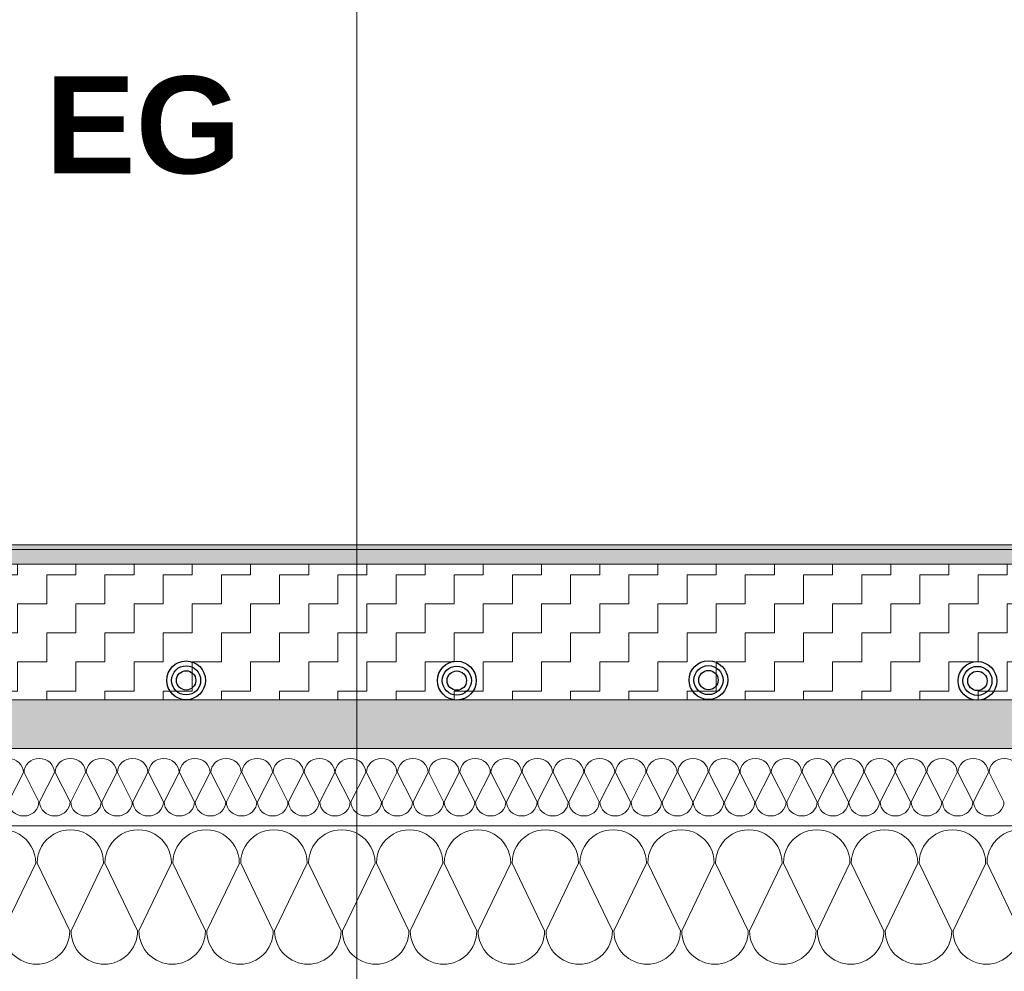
# Model space of a CAD drawing. Header units: metres. Extents: x 1316.5 to 1415.3, y -94.1 to -52.
# Tile 242 of 256: x 1392.421 to 1392.929, y -70.494 to -70.004. Entities that reach past the tile are written whole.
import ezdxf

# ---------------------------------------------------------------- set-up
doc = ezdxf.new("R2010")
doc.units = ezdxf.units.M
doc.header["$PDMODE"] = 65
doc.linetypes.add('AUSGEZOGEN', pattern=[0])
for name, color, linetype, lineweight in [('XR$1$Fenster', 3, 'AUSGEZOGEN', 18), ('XR$1$Maßlinie 1_50', 7, 'AUSGEZOGEN', 25), ('XR$1$Schraffur', 4, 'AUSGEZOGEN', 13), ('XR$1$Text 1_100', 3, 'AUSGEZOGEN', 18), ('XR$1$Türen', 3, 'AUSGEZOGEN', 18), ('XR$1$Wand', 1, 'AUSGEZOGEN', 50)]:
    doc.layers.add(name, color=color, linetype=linetype, lineweight=lineweight)
doc.styles.add('ARIAL', font='arial.ttf')
doc.dimstyles.new('DIMSTYLE_4', dxfattribs={"dimtxt": 0.04, "dimasz": 0.03, "dimexe": 0, "dimexo": 1e-06, "dimgap": 0.02, "dimtad": 2, "dimdec": 1, "dimlfac": 100, "dimrnd": 0.5, "dimzin": 4, "dimdsep": 46, "dimtxsty": 'ARIAL', "dimblk1": 'ALL_ML_KREIS', "dimblk2": 'ALL_ML_KREIS', "dimsah": 1, "dimcen": 0, "dimse1": 1, "dimse2": 1, "dimclrd": 7, "dimclre": 7, "dimclrt": 7, "dimadec": 0, "dimazin": 0, "dimtfac": 1, "dimtdec": 0, "dimtix": 1, "dimtmove": 2, "dimatfit": 3, "dimfxl": 0, "dimtzin": 0, "dimlwd": 0, "dimlwe": 25, "dimarcsym": 0})

# ---------------------------------------------------------------- blocks, each defined once
blk = doc.blocks.new('NSY153')
at = {"color": 0, "linetype": 'ByBlock', "lineweight": -2}
for radius in [0.005, 0.00375, 0.0025]:
    blk.add_circle((0, 0), radius, dxfattribs=at)
blk = doc.blocks.new('MUSTERELEMENT_30')
at = {"layer": 'XR$1$Schraffur', "color": 52, "linetype": 'AUSGEZOGEN', "lineweight": 13, "transparency": 33554687}
for p, q in [((1392.42296, -70.39203), (1392.41525, -70.40703)), ((1392.43098, -70.40703), (1392.42328, -70.39203)), ((1392.439, -70.39203), (1392.4313, -70.40703)), ((1392.44702, -70.40703), (1392.43932, -70.39203)), ((1392.45505, -70.39203), (1392.44734, -70.40703)), ((1392.46307, -70.40703), (1392.45537, -70.39203)), ((1392.47109, -70.39203), (1392.46339, -70.40703)), ((1392.47911, -70.40703), (1392.47141, -70.39203)), ((1392.48713, -70.39203), (1392.47943, -70.40703)), ((1392.49516, -70.40703), (1392.48746, -70.39203)), ((1392.50318, -70.39203), (1392.49548, -70.40703)), ((1392.5112, -70.40703), (1392.5035, -70.39203)), ((1392.51922, -70.39203), (1392.51152, -70.40703)), ((1392.52725, -70.40703), (1392.51954, -70.39203)), ((1392.53527, -70.39203), (1392.52757, -70.40703)), ((1392.54329, -70.40703), (1392.53559, -70.39203)), ((1392.55131, -70.39203), (1392.54361, -70.40703)), ((1392.55934, -70.40703), (1392.55163, -70.39203)), ((1392.56736, -70.39203), (1392.55966, -70.40703)), ((1392.57538, -70.40703), (1392.56768, -70.39203)), ((1392.5834, -70.39203), (1392.5757, -70.40703)), ((1392.59143, -70.40703), (1392.58372, -70.39203)), ((1392.59945, -70.39203), (1392.59175, -70.40703)), ((1392.60747, -70.40703), (1392.59977, -70.39203)), ((1392.61549, -70.39203), (1392.60779, -70.40703)), ((1392.62351, -70.40703), (1392.61581, -70.39203)), ((1392.63154, -70.39203), (1392.62384, -70.40703)), ((1392.63956, -70.40703), (1392.63186, -70.39203)), ((1392.64758, -70.39203), (1392.63988, -70.40703)), ((1392.6556, -70.40703), (1392.6479, -70.39203)), ((1392.66363, -70.39203), (1392.65592, -70.40703)), ((1392.67165, -70.40703), (1392.66395, -70.39203)), ((1392.67967, -70.39203), (1392.67197, -70.40703)), ((1392.68769, -70.40703), (1392.67999, -70.39203)), ((1392.69572, -70.39203), (1392.68801, -70.40703)), ((1392.70374, -70.40703), (1392.69604, -70.39203)), ((1392.71176, -70.39203), (1392.70406, -70.40703)), ((1392.71978, -70.40703), (1392.71208, -70.39203)), ((1392.7278, -70.39203), (1392.7201, -70.40703)), ((1392.73583, -70.40703), (1392.72813, -70.39203)), ((1392.74385, -70.39203), (1392.73615, -70.40703)), ((1392.75187, -70.40703), (1392.74417, -70.39203)), ((1392.75989, -70.39203), (1392.75219, -70.40703)), ((1392.76792, -70.40703), (1392.76022, -70.39203)), ((1392.77594, -70.39203), (1392.76824, -70.40703)), ((1392.78396, -70.40703), (1392.77626, -70.39203)), ((1392.79198, -70.39203), (1392.78428, -70.40703)), ((1392.80001, -70.40703), (1392.7923, -70.39203)), ((1392.80803, -70.39203), (1392.80033, -70.40703)), ((1392.81605, -70.40703), (1392.80835, -70.39203)), ((1392.82407, -70.39203), (1392.81637, -70.40703)), ((1392.8321, -70.40703), (1392.82439, -70.39203)), ((1392.84012, -70.39203), (1392.83242, -70.40703)), ((1392.84814, -70.40703), (1392.84044, -70.39203)), ((1392.85616, -70.39203), (1392.84846, -70.40703)), ((1392.86418, -70.40703), (1392.85648, -70.39203)), ((1392.87221, -70.39203), (1392.86451, -70.40703)), ((1392.88023, -70.40703), (1392.87253, -70.39203)), ((1392.88825, -70.39203), (1392.88055, -70.40703)), ((1392.89627, -70.40703), (1392.88857, -70.39203)), ((1392.9043, -70.39203), (1392.89659, -70.40703)), ((1392.91232, -70.40703), (1392.90462, -70.39203)), ((1392.92034, -70.39203), (1392.91264, -70.40703)), ((1392.92836, -70.40703), (1392.92066, -70.39203))]:
    blk.add_line(p, q, dxfattribs=at)
for centre, start_param, end_param in [((1392.41509, -70.39203), 3.141593, 6.283185), ((1392.43114, -70.39203), 3.141593, 6.283185), ((1392.44718, -70.39203), 3.141593, 6.283185), ((1392.46323, -70.39203), 3.141593, 6.283185), ((1392.47927, -70.39203), 3.141593, 6.283185), ((1392.49532, -70.39203), 3.141593, 6.283185), ((1392.51136, -70.39203), 3.141593, 6.283185), ((1392.52741, -70.39203), 3.141593, 6.283185), ((1392.54345, -70.39203), 3.141593, 6.283185), ((1392.5595, -70.39203), 3.141593, 6.283185), ((1392.57554, -70.39203), 3.141593, 6.283185), ((1392.59159, -70.39203), 3.141593, 6.283185), ((1392.60763, -70.39203), 3.141593, 6.283185), ((1392.62367, -70.39203), 3.141593, 6.283185), ((1392.63972, -70.39203), 3.141593, 6.283185), ((1392.65576, -70.39203), 3.141593, 6.283185), ((1392.67181, -70.39203), 3.141593, 6.283185), ((1392.68785, -70.39203), 3.141593, 6.283185), ((1392.7039, -70.39203), 3.141593, 6.283185), ((1392.71994, -70.39203), 3.141593, 6.283185), ((1392.73599, -70.39203), 3.141593, 6.283185), ((1392.75203, -70.39203), 3.141593, 6.283185), ((1392.76808, -70.39203), 3.141593, 6.283185), ((1392.78412, -70.39203), 3.141593, 6.283185), ((1392.80017, -70.39203), 3.141593, 6.283185), ((1392.81621, -70.39203), 3.141593, 6.283185), ((1392.83226, -70.39203), 3.141593, 6.283185), ((1392.8483, -70.39203), 3.141593, 6.283185), ((1392.86435, -70.39203), 3.141593, 6.283185), ((1392.88039, -70.39203), 3.141593, 6.283185), ((1392.89643, -70.39203), 3.141593, 6.283185), ((1392.91248, -70.39203), 3.141593, 6.283185), ((1392.92852, -70.39203), 3.141593, 6.283185), ((1392.42312, -70.40703), 0, 1.570796), ((1392.42312, -70.40703), 1.570796, 3.141593), ((1392.43916, -70.40703), 0, 1.570796), ((1392.43916, -70.40703), 1.570796, 3.141593), ((1392.45521, -70.40703), 0, 1.570796), ((1392.45521, -70.40703), 1.570796, 3.141593), ((1392.47125, -70.40703), 0, 1.570796), ((1392.47125, -70.40703), 1.570796, 3.141593), ((1392.4873, -70.40703), 0, 1.570796), ((1392.4873, -70.40703), 1.570796, 3.141593), ((1392.50334, -70.40703), 0, 1.570796), ((1392.50334, -70.40703), 1.570796, 3.141593), ((1392.51938, -70.40703), 0, 1.570796), ((1392.51938, -70.40703), 1.570796, 3.141593), ((1392.53543, -70.40703), 0, 1.570796), ((1392.53543, -70.40703), 1.570796, 3.141593), ((1392.55147, -70.40703), 0, 1.570796), ((1392.55147, -70.40703), 1.570796, 3.141593), ((1392.56752, -70.40703), 0, 1.570796), ((1392.56752, -70.40703), 1.570796, 3.141593), ((1392.58356, -70.40703), 0, 1.570796), ((1392.58356, -70.40703), 1.570796, 3.141593), ((1392.59961, -70.40703), 0, 1.570796), ((1392.59961, -70.40703), 1.570796, 3.141593), ((1392.61565, -70.40703), 0, 1.570796), ((1392.61565, -70.40703), 1.570796, 3.141593), ((1392.6317, -70.40703), 0, 1.570796), ((1392.6317, -70.40703), 1.570796, 3.141593), ((1392.64774, -70.40703), 0, 1.570796), ((1392.64774, -70.40703), 1.570796, 3.141593), ((1392.66379, -70.40703), 0, 1.570796), ((1392.66379, -70.40703), 1.570796, 3.141593), ((1392.67983, -70.40703), 0, 1.570796), ((1392.67983, -70.40703), 1.570796, 3.141593), ((1392.69588, -70.40703), 0, 1.570796), ((1392.69588, -70.40703), 1.570796, 3.141593), ((1392.71192, -70.40703), 0, 1.570796), ((1392.71192, -70.40703), 1.570796, 3.141593), ((1392.72797, -70.40703), 0, 1.570796), ((1392.72797, -70.40703), 1.570796, 3.141593), ((1392.74401, -70.40703), 0, 1.570796), ((1392.74401, -70.40703), 1.570796, 3.141593), ((1392.76005, -70.40703), 0, 1.570796), ((1392.76005, -70.40703), 1.570796, 3.141593), ((1392.7761, -70.40703), 0, 1.570796), ((1392.7761, -70.40703), 1.570796, 3.141593), ((1392.79214, -70.40703), 0, 1.570796), ((1392.79214, -70.40703), 1.570796, 3.141593), ((1392.80819, -70.40703), 0, 1.570796), ((1392.80819, -70.40703), 1.570796, 3.141593), ((1392.82423, -70.40703), 0, 1.570796), ((1392.82423, -70.40703), 1.570796, 3.141593), ((1392.84028, -70.40703), 0, 1.570796), ((1392.84028, -70.40703), 1.570796, 3.141593), ((1392.85632, -70.40703), 0, 1.570796), ((1392.85632, -70.40703), 1.570796, 3.141593), ((1392.87237, -70.40703), 0, 1.570796), ((1392.87237, -70.40703), 1.570796, 3.141593), ((1392.88841, -70.40703), 0, 1.570796), ((1392.88841, -70.40703), 1.570796, 3.141593), ((1392.90446, -70.40703), 0, 1.570796), ((1392.90446, -70.40703), 1.570796, 3.141593), ((1392.9205, -70.40703), 0, 1.570796), ((1392.9205, -70.40703), 1.570796, 3.141593)]:
    blk.add_ellipse(centre, major_axis=(-0.00786, 0), ratio=0.93489, start_param=start_param, end_param=end_param, dxfattribs=at)
blk = doc.blocks.new('MUSTERELEMENT_31')
at = {"layer": 'XR$1$Schraffur', "color": 52, "linetype": 'AUSGEZOGEN', "lineweight": 13, "transparency": 33554687}
for p, q in [((1392.41256, -70.47362), (1392.42935, -70.43862)), ((1392.43005, -70.43862), (1392.44683, -70.47362)), ((1392.44753, -70.47362), (1392.46432, -70.43862)), ((1392.46502, -70.43862), (1392.4818, -70.47362)), ((1392.4825, -70.47362), (1392.49929, -70.43862)), ((1392.49999, -70.43862), (1392.51677, -70.47362)), ((1392.51747, -70.47362), (1392.53426, -70.43862)), ((1392.53496, -70.43862), (1392.55174, -70.47362)), ((1392.55244, -70.47362), (1392.56923, -70.43862)), ((1392.56993, -70.43862), (1392.58671, -70.47362)), ((1392.58741, -70.47362), (1392.6042, -70.43862)), ((1392.60489, -70.43862), (1392.62168, -70.47362)), ((1392.62238, -70.47362), (1392.63916, -70.43862)), ((1392.63986, -70.43862), (1392.65665, -70.47362)), ((1392.65735, -70.47362), (1392.67413, -70.43862)), ((1392.67483, -70.43862), (1392.69162, -70.47362)), ((1392.69232, -70.47362), (1392.7091, -70.43862)), ((1392.7098, -70.43862), (1392.72659, -70.47362)), ((1392.72729, -70.47362), (1392.74407, -70.43862)), ((1392.74477, -70.43862), (1392.76156, -70.47362)), ((1392.76226, -70.47362), (1392.77904, -70.43862)), ((1392.77974, -70.43862), (1392.79653, -70.47362)), ((1392.79722, -70.47362), (1392.81401, -70.43862)), ((1392.81471, -70.43862), (1392.83149, -70.47362)), ((1392.83219, -70.47362), (1392.84898, -70.43862)), ((1392.84968, -70.43862), (1392.86646, -70.47362)), ((1392.86716, -70.47362), (1392.88395, -70.43862)), ((1392.88465, -70.43862), (1392.90143, -70.47362)), ((1392.90213, -70.47362), (1392.91892, -70.43862)), ((1392.91962, -70.43862), (1392.9364, -70.47362))]:
    blk.add_line(p, q, dxfattribs=at)
for centre, start_param, end_param in [((1392.41221, -70.43862), 4.712389, 7.853982), ((1392.44718, -70.43862), 4.712389, 7.853982), ((1392.48215, -70.43862), 4.712389, 7.853982), ((1392.51712, -70.43862), 4.712389, 7.853982), ((1392.55209, -70.43862), 4.712389, 7.853982), ((1392.58706, -70.43862), 4.712389, 7.853982), ((1392.62203, -70.43862), 4.712389, 7.853982), ((1392.657, -70.43862), 4.712389, 7.853982), ((1392.69197, -70.43862), 4.712389, 7.853982), ((1392.72694, -70.43862), 4.712389, 7.853982), ((1392.76191, -70.43862), 4.712389, 7.853982), ((1392.79688, -70.43862), 4.712389, 7.853982), ((1392.83184, -70.43862), 4.712389, 7.853982), ((1392.86681, -70.43862), 4.712389, 7.853982), ((1392.90178, -70.43862), 4.712389, 7.853982), ((1392.93675, -70.43862), 4.712389, 7.853982), ((1392.4297, -70.47362), 1.570796, 3.141593), ((1392.4297, -70.47362), 3.141593, 4.712389), ((1392.46467, -70.47362), 1.570796, 3.141593), ((1392.46467, -70.47362), 3.141593, 4.712389), ((1392.49964, -70.47362), 1.570796, 3.141593), ((1392.49964, -70.47362), 3.141593, 4.712389), ((1392.53461, -70.47362), 1.570796, 3.141593), ((1392.53461, -70.47362), 3.141593, 4.712389), ((1392.56958, -70.47362), 1.570796, 3.141593), ((1392.56958, -70.47362), 3.141593, 4.712389), ((1392.60454, -70.47362), 1.570796, 3.141593), ((1392.60454, -70.47362), 3.141593, 4.712389), ((1392.63951, -70.47362), 1.570796, 3.141593), ((1392.63951, -70.47362), 3.141593, 4.712389), ((1392.67448, -70.47362), 1.570796, 3.141593), ((1392.67448, -70.47362), 3.141593, 4.712389), ((1392.70945, -70.47362), 1.570796, 3.141593), ((1392.70945, -70.47362), 3.141593, 4.712389), ((1392.74442, -70.47362), 1.570796, 3.141593), ((1392.74442, -70.47362), 3.141593, 4.712389), ((1392.77939, -70.47362), 1.570796, 3.141593), ((1392.77939, -70.47362), 3.141593, 4.712389), ((1392.81436, -70.47362), 1.570796, 3.141593), ((1392.81436, -70.47362), 3.141593, 4.712389), ((1392.84933, -70.47362), 1.570796, 3.141593), ((1392.84933, -70.47362), 3.141593, 4.712389), ((1392.8843, -70.47362), 1.570796, 3.141593), ((1392.8843, -70.47362), 3.141593, 4.712389), ((1392.91927, -70.47362), 1.570796, 3.141593), ((1392.91927, -70.47362), 3.141593, 4.712389)]:
    blk.add_ellipse(centre, major_axis=(0, 0.01715), ratio=0.999119, start_param=start_param, end_param=end_param, dxfattribs=at)
blk = doc.blocks.new('ALL_ML_KREIS')
at = {"color": 0, "linetype": 'ByBlock', "lineweight": -2}
for p, q in [((0, -0.5), (0, 0.5)), ((-1, 0), (0.5, 0))]:
    blk.add_line(p, q, dxfattribs=at)
blk.add_circle((0, 0), 0.15, dxfattribs=at)
blk = doc.blocks.new('*D98')
at = {"layer": 'DEFPOINTS', "color": 7, "linetype": 'AUSGEZOGEN', "lineweight": 25, "transparency": 33554687}
for p in [(1392.87528, -70.50453), (1391.56539, -70.75453), (1392.87528, -70.75453)]:
    blk.add_point(p, dxfattribs=at)
at = {"layer": 'XR$1$Maßlinie 1_50', "color": 7, "linetype": 'AUSGEZOGEN', "lineweight": -2, "transparency": 33554687}
blk.add_line((1391.56539, -70.75453), (1391.56539, -70.50453), dxfattribs=at)
at = {"layer": 'XR$1$Maßlinie 1_50', "color": 7, "linetype": 'AUSGEZOGEN', "lineweight": 25, "transparency": 33554687, "xscale": 0.03, "yscale": 0.03, "zscale": 0.03}
for p, rotation in [((1391.56539, -70.50453), 90), ((1391.56539, -70.75453), 270)]:
    blk.add_blockref('ALL_ML_KREIS', p, dxfattribs=dict(at, rotation=rotation))
at = {"layer": 'XR$1$Maßlinie 1_50', "color": 7, "linetype": 'AUSGEZOGEN', "lineweight": 25, "transparency": 33554687, "insert": (1391.53471, -70.63149), "char_height": 0.04, "width": 0.16, "attachment_point": 5, "rotation": 90, "style": 'ARIAL'}
blk.add_mtext('\\A1;{\\A1;{25\\H0.026400;\\S^ ;}}', dxfattribs=at)
blk = doc.blocks.new('*D99')
at = {"layer": 'DEFPOINTS', "color": 7, "linetype": 'AUSGEZOGEN', "lineweight": 25, "transparency": 33554687}
for p in [(1392.87528, -70.27453), (1391.56539, -70.50453), (1392.87528, -70.50453)]:
    blk.add_point(p, dxfattribs=at)
at = {"layer": 'XR$1$Maßlinie 1_50', "color": 7, "linetype": 'AUSGEZOGEN', "lineweight": -2, "transparency": 33554687}
blk.add_line((1391.56539, -70.50453), (1391.56539, -70.27453), dxfattribs=at)
at = {"layer": 'XR$1$Maßlinie 1_50', "color": 7, "linetype": 'AUSGEZOGEN', "lineweight": 25, "transparency": 33554687, "xscale": 0.03, "yscale": 0.03, "zscale": 0.03}
for p, rotation in [((1391.56539, -70.27453), 90), ((1391.56539, -70.50453), 270)]:
    blk.add_blockref('ALL_ML_KREIS', p, dxfattribs=dict(at, rotation=rotation))
at = {"layer": 'XR$1$Maßlinie 1_50', "color": 7, "linetype": 'AUSGEZOGEN', "lineweight": 25, "transparency": 33554687, "insert": (1391.53468, -70.39134), "char_height": 0.04, "width": 0.16, "attachment_point": 5, "rotation": 90, "style": 'ARIAL'}
blk.add_mtext('\\A1;{\\A1;{23\\H0.026400;\\S^ ;}}', dxfattribs=at)

msp = doc.modelspace()

# ---------------------------------------------------------------- hatches: boundary and pattern name
at = {"layer": 'XR$1$Fenster', "linetype": 'AUSGEZOGEN', "lineweight": 13, "transparency": 33554687}
msp.add_hatch(color=9, dxfattribs=at).paths.add_polyline_path([(1393.13062, -70.27453), (1391.76528, -70.27453), (1391.76528, -70.28453), (1393.13062, -70.28453)])
at = {"layer": 'XR$1$Schraffur', "linetype": 'AUSGEZOGEN', "lineweight": 13, "transparency": 33554687}
h = msp.add_hatch(dxfattribs=at)
h.set_pattern_fill('MUSTER', color=52, scale=0.015, angle=90, style=0, pattern_type=2)
h.set_pattern_definition([(90, (-0.03, 0.03), (-0.015, 0.015), [0.015, -0.015]), (180, (-0.03, 0.03), (-0.015, -0.015), [0.015, -0.015])])
h.paths.add_polyline_path([(1393.11908, -70.35453), (1393.11908, -70.28453), (1391.76528, -70.28453), (1391.76528, -70.35453)], flags=0)
h = msp.add_hatch(dxfattribs=at)
h.set_pattern_fill('MUSTER', color=52, scale=0.01125, style=0, pattern_type=2)
h.set_pattern_definition([(0, (0.0225, 0.0225), (0.01125, 0.01125), [0.01125, -0.01125]), (90, (0.0225, 0.0225), (-0.01125, 0.01125), [0.01125, -0.01125])])
h.paths.add_polyline_path([(1393.11908, -70.37953), (1393.11908, -70.35453), (1391.76528, -70.35453), (1391.76528, -70.37953)], flags=0)

# ---------------------------------------------------------------- linework, layer by layer
at = {"layer": 'XR$1$Text 1_100', "color": 3, "linetype": 'AUSGEZOGEN', "lineweight": 18, "transparency": 33554687}
msp.add_line((1392.59489, -69.44541), (1392.59489, -70.67075), dxfattribs=at)
at = {"layer": 'XR$1$Türen', "color": 3, "linetype": 'AUSGEZOGEN', "lineweight": 13, "transparency": 33554687}
msp.add_line((1391.76528, -70.41953), (1393.12908, -70.41953), dxfattribs=at)
at = {"layer": 'XR$1$Wand', "color": 1, "linetype": 'AUSGEZOGEN', "lineweight": 13, "transparency": 33554687}
for p, q in [((1391.76528, -70.27453), (1393.13062, -70.27453)), ((1391.76528, -70.27703), (1393.13062, -70.27703)), ((1393.13311, -70.28453), (1391.76528, -70.28453)), ((1393.11908, -70.35453), (1391.76528, -70.35453)), ((1393.12908, -70.37953), (1391.76528, -70.37953))]:
    msp.add_line(p, q, dxfattribs=at)

# ---------------------------------------------------------------- block references
at = {"layer": 'XR$1$Schraffur', "color": 52, "linetype": 'AUSGEZOGEN', "lineweight": 13, "transparency": 33554687}
for name in ['MUSTERELEMENT_30', 'MUSTERELEMENT_31']:
    msp.add_blockref(name, (0, 0), dxfattribs=at)
at = {"layer": 'XR$1$Wand', "color": 1, "linetype": 'AUSGEZOGEN', "lineweight": 25, "transparency": 33554687, "xscale": 2, "yscale": 2, "zscale": 2}
for p in [(1392.50683, -70.34447), (1392.64635, -70.34459), (1392.77604, -70.34432), (1392.91467, -70.34474)]:
    msp.add_blockref('NSY153', p, dxfattribs=at)

# ---------------------------------------------------------------- texts
at = {"layer": 'XR$1$Text 1_100', "color": 3, "linetype": 'AUSGEZOGEN', "lineweight": 25, "transparency": 33554687, "insert": (1391.98062, -70.03311), "char_height": 0.05, "width": 0.5803564, "attachment_point": 1, "line_spacing_factor": 0.963855, "style": 'ARIAL'}
msp.add_mtext('\\A1;{\\fArial|i0|b1;\\H0.050000;\\W1.000000;\\C3;±0.00 OKFFB EG}\\P{\\fArial|i0|b1;\\H0.050000;\\W1.000000;\\C3;= 33.60}\\P', dxfattribs=at)

# ---------------------------------------------------------------- dimensions: what is measured, and where the dimension line sits
at = {"layer": 'XR$1$Maßlinie 1_50', "color": 7, "linetype": 'AUSGEZOGEN', "lineweight": 25, "transparency": 33554687}
for base, p1, p2, picture, middle in [((1391.56539, -70.27453), (1392.87528, -70.50453), (1392.87528, -70.27453), '*D99', (1391.53468, -70.39134)), ((1391.56539, -70.50453), (1392.87528, -70.75453), (1392.87528, -70.50453), '*D98', (1391.53471, -70.63149))]:
    dim = msp.add_linear_dim(base=base, p1=p1, p2=p2, angle=90, dimstyle='DIMSTYLE_4', override={"dimpost": '<>', "dimclrd": 7, "dimclre": 7, "dimclrt": 7, "dimlwd": 0, "dimlwe": 25}, dxfattribs=at)
    dim.commit()
    dim.dimension.update_dxf_attribs({"geometry": picture, "text_midpoint": middle, "dimtype": 160})

doc.saveas('drawing.dxf')
